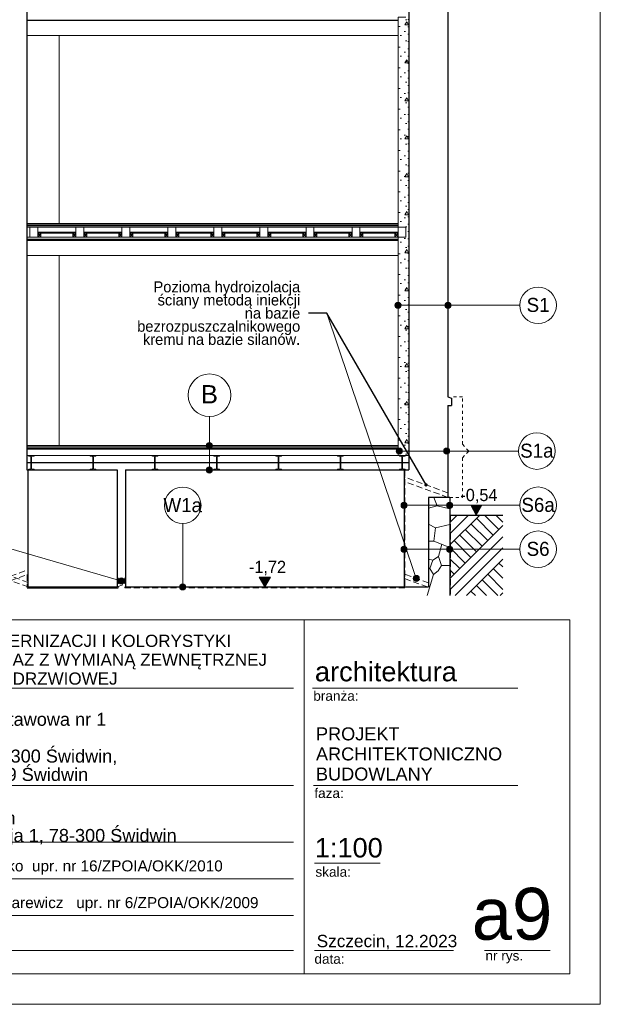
# Model space of a CAD drawing. Extents: x -396299 to -11759, y -15022 to 18278.
# Tile 142 of 205: x -97582 to -88054, y -12022 to 4138. Entities that reach past the tile are written whole.
import ezdxf

# ---------------------------------------------------------------- set-up
doc = ezdxf.new("R2010")
doc.units = 0
doc.header["$MEASUREMENT"] = 0
doc.linetypes.add('Hidden Line', pattern=[100, 50, -50])
doc.linetypes.add('Krawędzie ukryte', pattern=[150, 100, -50])
for name, color, linetype in [('Arch ocieplenie', 7, 'Continuous'), ('Arch opisy', 7, 'Continuous'), ('Arch wymiary', 7, 'Continuous')]:
    doc.layers.add(name, color=color, linetype=linetype)
for name, color, linetype, lineweight in [('Arch ocieplenie_Nr_Pióra__21', 7, 'Continuous', 13), ('Arch opisy_Nr_Pióra__1', 7, 'Continuous', 25), ('Arch opisy_Nr_Pióra__21', 7, 'Continuous', 13), ('Arch stropy_Nr_Pióra__21', 7, 'Continuous', 13), ('ARCH TABELA_Nr_Pióra__1', 7, 'Continuous', 25), ('ARCH TABELA_Nr_Pióra__21', 7, 'Continuous', 13), ('ARCH TABELA_Nr_Pióra__7', 7, 'Continuous', 13), ('Arch wymiary_Nr_Pióra__21', 7, 'Continuous', 13), ('INWENT STROPY_Nr_Pióra__1', 7, 'Continuous', 25), ('INWENT STROPY_Nr_Pióra__21', 7, 'Continuous', 13), ('INWENT TEREN_Nr_Pióra__1', 7, 'Continuous', 25), ('INWENT.ŚCIANY_Nr_Pióra__1', 7, 'Continuous', 25), ('INWENT.ŚCIANY_Nr_Pióra__5', 7, 'Continuous', 13)]:
    doc.layers.add(name, color=color, linetype=linetype, lineweight=lineweight)
for name, color, linetype, lineweight, true_color in [('Arch opisy_Nr_Pióra__3', 7, 'Continuous', 20, 0xff6600), ('arch wypelnienia_Nr_Pióra__2', 7, 'Continuous', 13, 0x7f7f7f), ('INWENT.ŚCIANY_Nr_Pióra__2', 7, 'Continuous', 13, 0x7f7f7f), ('Inwentaryzacja Konst._Nr_Pióra__25', 7, 'Continuous', 15, 0x40a5ff)]:
    doc.layers.add(name, color=color, linetype=linetype, lineweight=lineweight, true_color=true_color)
doc.styles.add('GENERATED_STYLE_1', font='txt')
doc.styles.add('GENERATED_STYLE_3', font='txt')
doc.styles.add('GENERATED_STYLE_5', font='arial.ttf')
doc.styles.add('GENERATED_STYLE_7', font='arial.ttf')
doc.styles.add('GENERATED_STYLE_8', font='arial.ttf')
doc.dimstyles.new('GENERATED_STYLE__11', dxfattribs={"dimtxt": 0.18, "dimasz": 109.44, "dimexe": 0.18, "dimexo": 0.0625, "dimgap": 0.09, "dimtad": 0, "dimtih": 1, "dimtoh": 1, "dimdec": 4, "dimzin": 0, "dimdsep": 46, "dimcen": 0.09, "dimadec": 0, "dimazin": 0, "dimtfac": 1, "dimtdec": 4, "dimtmove": 0, "dimatfit": 3, "dimldrblk": 'ARROWHEAD_11', "dimfxl": 0, "dimtolj": 1, "dimtzin": 0, "dimarcsym": 0})
pattern_1 = [(0, (0, 0), (0, 623.5383), [60, -300]), (0, (180, 311.8), (0, 623.5383), [60, -300]), (60, (0, 0), (-540, 311.769), [60, -300]), (60, (360, 0), (-540, 311.769), [60, -300]), (120, (60, 0), (540, 311.769), [60, -300]), (120, (420, 0), (540, 311.769), [60, -300]), (0, (0, 60), (0, 120), [0, -120, 0, -180]), (45, (60, 60), (-84.85282, 84.85282), [0, -90, 0, -150])]

# ---------------------------------------------------------------- blocks, each defined once
blk = doc.blocks.new('Ściana_91', base_point=(-91194, -3012))
at = {"layer": 'Arch ocieplenie_Nr_Pióra__21', "linetype": 'Continuous'}
h = blk.add_hatch(dxfattribs=at)
h.set_pattern_fill('Structural_Concrete', color=256, style=0, pattern_type=2)
h.set_pattern_definition(pattern_1)
h.paths.add_polyline_path([(-91194, -3012), (-91194, 568), (-91374, 568), (-91374, -3012)], flags=0)
for p, q in [((-91244, 568), (-91374, 568)), ((-91374, 568), (-91374, -3012)), ((-91194, -3012), (-91194, 568)), ((-91374, -3012), (-91194, -3012))]:
    blk.add_line(p, q, dxfattribs=at)
blk = doc.blocks.new('Ściana_92', base_point=(-91194, 568))
at = {"layer": 'Arch ocieplenie_Nr_Pióra__21', "linetype": 'Continuous'}
h = blk.add_hatch(dxfattribs=at)
h.set_pattern_fill('Structural_Concrete', color=256, style=0, pattern_type=2)
h.set_pattern_definition(pattern_1)
h.paths.add_polyline_path([(-91194, 568), (-91194, 733), (-91244, 733), (-91244, 568)], flags=0)
for p, q in [((-91244, 733), (-91244, 568)), ((-91194, 568), (-91194, 733))]:
    blk.add_line(p, q, dxfattribs=at)
blk = doc.blocks.new('Ściana_93', base_point=(-91194, 733))
at = {"layer": 'Arch ocieplenie_Nr_Pióra__21', "linetype": 'Continuous'}
h = blk.add_hatch(dxfattribs=at)
h.set_pattern_fill('Structural_Concrete', color=256, style=0, pattern_type=2)
h.set_pattern_definition(pattern_1)
h.paths.add_polyline_path([(-91194, 733), (-91194, 4178), (-91374, 4178), (-91374, 733)], flags=0)
for p, q in [((-91244, 4178), (-91374, 4178)), ((-91374, 4178), (-91374, 733)), ((-91194, 733), (-91194, 4178)), ((-91374, 733), (-91244, 733))]:
    blk.add_line(p, q, dxfattribs=at)
blk = doc.blocks.new('Linia_15', base_point=(-94468, -3252))
at = {"layer": 'Arch opisy_Nr_Pióra__21', "linetype": 'Continuous'}
for points in [[(-94418, -2852), (-94422, -2833), (-94433, -2816), (-94449, -2806), (-94468, -2802), (-94487, -2806), (-94503, -2816), (-94514, -2833), (-94518, -2852), (-94514, -2871), (-94503, -2887), (-94487, -2898), (-94468, -2902), (-94449, -2898), (-94433, -2887), (-94422, -2871)], [(-94418, -3252), (-94422, -3233), (-94433, -3216), (-94449, -3206), (-94468, -3202), (-94487, -3206), (-94503, -3216), (-94514, -3233), (-94518, -3252), (-94514, -3271), (-94503, -3287), (-94487, -3298), (-94468, -3302), (-94449, -3298), (-94433, -3287), (-94422, -3271)]]:
    blk.add_hatch(color=256, dxfattribs=at).paths.add_polyline_path(points, flags=0)
blk.add_line((-94468, -3202), (-94468, -2902), dxfattribs=at)
for centre in [(-94468, -2852), (-94468, -3252)]:
    blk.add_circle(centre, 50, dxfattribs=at)
blk = doc.blocks.new('Linia_16', base_point=(-94468, -2852))
at = {"layer": 'Arch opisy_Nr_Pióra__21', "linetype": 'Continuous'}
blk.add_line((-94468, -2852), (-94468, -2376), dxfattribs=at)
blk.add_circle((-94468, -2026), 350, dxfattribs=at)
blk = doc.blocks.new('Linia_63', base_point=(-91374, -549))
at = {"layer": 'Arch opisy_Nr_Pióra__21', "linetype": 'Continuous'}
for points in [[(-91324, -549), (-91327, -530), (-91338, -514), (-91354, -503), (-91374, -499), (-91393, -503), (-91409, -514), (-91420, -530), (-91424, -549), (-91420, -569), (-91409, -585), (-91393, -596), (-91374, -599), (-91354, -596), (-91338, -585), (-91327, -569)], [(-90504, -549), (-90507, -530), (-90518, -514), (-90534, -503), (-90554, -499), (-90573, -503), (-90589, -514), (-90600, -530), (-90604, -549), (-90600, -569), (-90589, -585), (-90573, -596), (-90554, -599), (-90534, -596), (-90518, -585), (-90507, -569)]]:
    blk.add_hatch(color=256, dxfattribs=at).paths.add_polyline_path(points, flags=0)
blk.add_line((-91324, -549), (-90604, -549), dxfattribs=at)
for centre in [(-91374, -549), (-90554, -549)]:
    blk.add_circle(centre, 50, dxfattribs=at)
blk = doc.blocks.new('Linia_64', base_point=(-90554, -549))
at = {"layer": 'Arch opisy_Nr_Pióra__21', "linetype": 'Continuous'}
blk.add_line((-90554, -549), (-89375, -549), dxfattribs=at)
blk.add_circle((-89075, -549), 300, dxfattribs=at)
blk = doc.blocks.new('Linia_98', base_point=(-99080, -4158))
at = {"layer": 'Arch opisy_Nr_Pióra__3', "linetype": 'Continuous'}
blk.add_hatch(color=256, dxfattribs=at).paths.add_polyline_path([(-95864, -5072), (-95867, -5053), (-95878, -5037), (-95894, -5026), (-95914, -5022), (-95933, -5026), (-95949, -5037), (-95960, -5053), (-95964, -5072), (-95960, -5091), (-95949, -5108), (-95933, -5118), (-95914, -5122), (-95894, -5118), (-95878, -5108), (-95867, -5091)], flags=0)
blk.add_line((-99080, -4158), (-95962, -5058), dxfattribs=at)
blk.add_circle((-95914, -5072), 50, dxfattribs=at)
blk = doc.blocks.new('Linia_99', base_point=(-92541, -678))
at = {"layer": 'Arch opisy_Nr_Pióra__3', "linetype": 'Continuous'}
blk.add_hatch(color=256, dxfattribs=at).paths.add_polyline_path([(-91024, -5031), (-91027, -5012), (-91038, -4995), (-91054, -4984), (-91074, -4981), (-91093, -4984), (-91109, -4995), (-91120, -5012), (-91124, -5031), (-91120, -5050), (-91109, -5066), (-91093, -5077), (-91074, -5081), (-91054, -5077), (-91038, -5066), (-91027, -5050)], flags=0)
blk.add_line((-92541, -678), (-91090, -4983), dxfattribs=at)
blk.add_circle((-91074, -5031), 50, dxfattribs=at)
blk = doc.blocks.new('Linia_102', base_point=(-91274, -4553))
at = {"layer": 'Arch opisy_Nr_Pióra__21', "linetype": 'Continuous'}
for points in [[(-91224, -4553), (-91227, -4534), (-91238, -4518), (-91254, -4507), (-91274, -4503), (-91293, -4507), (-91309, -4518), (-91320, -4534), (-91324, -4553), (-91320, -4572), (-91309, -4588), (-91293, -4599), (-91274, -4603), (-91254, -4599), (-91238, -4588), (-91227, -4572)], [(-90474, -4553), (-90477, -4534), (-90488, -4518), (-90504, -4507), (-90524, -4503), (-90543, -4507), (-90559, -4518), (-90570, -4534), (-90574, -4553), (-90570, -4572), (-90559, -4588), (-90543, -4599), (-90524, -4603), (-90504, -4599), (-90488, -4588), (-90477, -4572)]]:
    blk.add_hatch(color=256, dxfattribs=at).paths.add_polyline_path(points, flags=0)
blk.add_line((-91224, -4553), (-90574, -4553), dxfattribs=at)
for centre in [(-91274, -4553), (-90524, -4553)]:
    blk.add_circle(centre, 50, dxfattribs=at)
blk = doc.blocks.new('Linia_103', base_point=(-90524, -4553))
at = {"layer": 'Arch opisy_Nr_Pióra__21', "linetype": 'Continuous'}
blk.add_line((-90524, -4553), (-89375, -4553), dxfattribs=at)
blk.add_circle((-89075, -4553), 300, dxfattribs=at)
blk = doc.blocks.new('Linia_106', base_point=(-94907, -4701))
at = {"layer": 'Arch opisy_Nr_Pióra__21', "linetype": 'Continuous'}
blk.add_hatch(color=256, dxfattribs=at).paths.add_polyline_path([(-94857, -5172), (-94860, -5153), (-94871, -5136), (-94888, -5126), (-94907, -5122), (-94926, -5126), (-94942, -5136), (-94953, -5153), (-94957, -5172), (-94953, -5191), (-94942, -5207), (-94926, -5218), (-94907, -5222), (-94888, -5218), (-94871, -5207), (-94860, -5191)], flags=0)
blk.add_line((-94907, -4701), (-94907, -5122), dxfattribs=at)
blk.add_circle((-94907, -5172), 50, dxfattribs=at)
blk = doc.blocks.new('Linia_107', base_point=(-94907, -5172))
at = {"layer": 'Arch opisy_Nr_Pióra__21', "linetype": 'Continuous'}
blk.add_line((-94907, -5172), (-94907, -4133), dxfattribs=at)
blk.add_circle((-94907, -3833), 300, dxfattribs=at)
blk = doc.blocks.new('Linia_110', base_point=(-91274, -3831))
at = {"layer": 'Arch opisy_Nr_Pióra__21', "linetype": 'Continuous'}
for points in [[(-91224, -3831), (-91227, -3812), (-91238, -3796), (-91254, -3785), (-91274, -3781), (-91293, -3785), (-91309, -3796), (-91320, -3812), (-91324, -3831), (-91320, -3850), (-91309, -3867), (-91293, -3877), (-91274, -3881), (-91254, -3877), (-91238, -3867), (-91227, -3850)], [(-90474, -3831), (-90477, -3812), (-90488, -3796), (-90504, -3785), (-90524, -3781), (-90543, -3785), (-90559, -3796), (-90570, -3812), (-90574, -3831), (-90570, -3850), (-90559, -3867), (-90543, -3877), (-90524, -3881), (-90504, -3877), (-90488, -3867), (-90477, -3850)]]:
    blk.add_hatch(color=256, dxfattribs=at).paths.add_polyline_path(points, flags=0)
blk.add_line((-91224, -3831), (-90574, -3831), dxfattribs=at)
for centre in [(-91274, -3831), (-90524, -3831)]:
    blk.add_circle(centre, 50, dxfattribs=at)
blk = doc.blocks.new('Linia_111', base_point=(-90524, -3831))
at = {"layer": 'Arch opisy_Nr_Pióra__21', "linetype": 'Continuous'}
blk.add_line((-90524, -3831), (-89375, -3831), dxfattribs=at)
blk.add_circle((-89075, -3831), 300, dxfattribs=at)
blk = doc.blocks.new('Linia_122', base_point=(-91354, -2942))
at = {"layer": 'Arch opisy_Nr_Pióra__21', "linetype": 'Continuous'}
for points in [[(-91304, -2942), (-91307, -2923), (-91318, -2906), (-91334, -2896), (-91354, -2892), (-91373, -2896), (-91389, -2906), (-91400, -2923), (-91404, -2942), (-91400, -2961), (-91389, -2977), (-91373, -2988), (-91354, -2992), (-91334, -2988), (-91318, -2977), (-91307, -2961)], [(-90524, -2942), (-90527, -2923), (-90538, -2906), (-90554, -2896), (-90574, -2892), (-90593, -2896), (-90609, -2906), (-90620, -2923), (-90624, -2942), (-90620, -2961), (-90609, -2977), (-90593, -2988), (-90574, -2992), (-90554, -2988), (-90538, -2977), (-90527, -2961)]]:
    blk.add_hatch(color=256, dxfattribs=at).paths.add_polyline_path(points, flags=0)
blk.add_line((-91304, -2942), (-90624, -2942), dxfattribs=at)
for centre in [(-91354, -2942), (-90574, -2942)]:
    blk.add_circle(centre, 50, dxfattribs=at)
blk = doc.blocks.new('Linia_123', base_point=(-90574, -2942))
at = {"layer": 'Arch opisy_Nr_Pióra__21', "linetype": 'Continuous'}
blk.add_line((-90574, -2942), (-89395, -2942), dxfattribs=at)
blk.add_circle((-89095, -2942), 300, dxfattribs=at)
blk = doc.blocks.new('Wymiary_55', base_point=(-93559, -5172))
at = {"layer": 'Arch wymiary_Nr_Pióra__21', "linetype": 'Continuous'}
blk.add_hatch(color=256, dxfattribs=at).paths.add_polyline_path([(-93559, -5172), (-93651, -5012), (-93466, -5012)], flags=0)
for p, q in [((-93559, -5172), (-93651, -5012)), ((-93651, -5012), (-93466, -5012)), ((-93466, -5012), (-93559, -5172)), ((-93559, -5172), (-93679, -5172)), ((-93559, -5172), (-93439, -5172))]:
    blk.add_line(p, q, dxfattribs=at)
at = {"layer": 'Arch wymiary_Nr_Pióra__21', "insert": (-93821, -4980), "char_height": 200, "attachment_point": 7, "style": 'GENERATED_STYLE_1'}
blk.add_mtext('{-1,72}', dxfattribs=at)
blk = doc.blocks.new('Wymiary_70', base_point=(-90089, -3992))
at = {"layer": 'Arch wymiary_Nr_Pióra__21', "linetype": 'Continuous'}
blk.add_hatch(color=256, dxfattribs=at).paths.add_polyline_path([(-90089, -3992), (-90181, -3832), (-89996, -3832)], flags=0)
for p, q in [((-90089, -3992), (-90181, -3832)), ((-90181, -3832), (-89996, -3832)), ((-89996, -3832), (-90089, -3992)), ((-90089, -3992), (-90209, -3992)), ((-90089, -3992), (-89969, -3992))]:
    blk.add_line(p, q, dxfattribs=at)
at = {"layer": 'Arch wymiary_Nr_Pióra__21', "insert": (-90351, -3800), "char_height": 200, "attachment_point": 7, "style": 'GENERATED_STYLE_1'}
blk.add_mtext('{-0,54}', dxfattribs=at)
blk = doc.blocks.new('ARROWHEAD_11')
at = {"color": 0, "linetype": 'Continuous', "lineweight": 0}
blk.add_line((0, 0), (-1, 0), dxfattribs=at)
at = {"color": 0, "linetype": 'Continuous', "lineweight": 0, "const_width": 0.25, "flags": 128}
blk.add_lwpolyline([(-0.125, 0, 1), (0.125, 0, 1)], format="xyb", close=True, dxfattribs=at)

msp = doc.modelspace()

# ---------------------------------------------------------------- hatches: boundary and pattern name
at = {"layer": 'arch wypelnienia_Nr_Pióra__2', "linetype": 'Continuous'}
h = msp.add_hatch(dxfattribs=at)
h.set_pattern_fill('Earth', color=256, style=0, pattern_type=2)
h.set_pattern_definition([(45, (0, 0), (-275.7716, 275.7716), []), (45, (-91.9, 91.9), (-551.543, 551.543), []), (45, (-183.85, 183.85), (-551.543, 551.543), []), (135, (-275.77, 275.77), (91.92388, 91.92388), [390, -390])])
h.paths.add_polyline_path([(-90523.6, -5311.8), (-89653.6, -5311.8), (-89653.6, -3991.8), (-90523.6, -3991.8)], flags=0)

# ---------------------------------------------------------------- linework, layer by layer
at = {"layer": 'Arch opisy_Nr_Pióra__3', "linetype": 'Hidden Line'}
for p, q in [((-90313.9, -2050), (-90493.6, -2050)), ((-90313.9, -2829.1), (-90313.9, -2050)), ((-90213.9, -2941.8), (-90313.9, -2829.1)), ((-90213.9, -2941.8), (-90313.9, -3054.5)), ((-90313.9, -3701.8), (-90313.9, -3054.5)), ((-90523.6, -3701.8), (-90313.9, -3701.8))]:
    msp.add_line(p, q, dxfattribs=at)
at = {"layer": 'Arch stropy_Nr_Pióra__21', "linetype": 'Krawędzie ukryte'}
for p, q in [((-90553.6, -3627.8), (-91273.6, -3365.7)), ((-91260.7, -3251.8), (-91260.7, -5186.8)), ((-90553.6, -3701.8), (-91273.6, -3439.8)), ((-90510.7, -3991.8), (-90510.7, -5311.8)), ((-97443.6, -5097.8), (-98013.6, -4890.3)), ((-98013.6, -5097.8), (-97443.6, -4890.3)), ((-97443.6, -5171.8), (-98013.6, -4964.4)), ((-98013.6, -5171.8), (-97443.6, -4964.4)), ((-97458.6, -4969.8), (-97458.6, -5186.8)), ((-90873.6, -5103.4), (-91273.6, -4957.8)), ((-95983.6, -5097.8), (-95843.6, -5046.8)), ((-95983.6, -5171.8), (-95843.6, -5120.9)), ((-95968.6, -5021.8), (-95968.6, -5186.8)), ((-95858.6, -5021.8), (-95858.6, -5186.8)), ((-90889.1, -5171.8), (-91273.6, -5031.9)), ((-95858.6, -5186.8), (-91260.7, -5186.8))]:
    msp.add_line(p, q, dxfattribs=at)
at = {"layer": 'ARCH TABELA_Nr_Pióra__21', "linetype": 'Continuous'}
for p, q in [((-88053.6, 17678.4), (-88053.6, -12021.6)), ((-106053.6, -5710.5), (-88553.6, -5710.5)), ((-92915.3, -5710.5), (-92915.3, -11521.6)), ((-88553.6, -5710.5), (-88553.6, -11521.6)), ((-100787.7, -6831.1), (-93087.9, -6831.1)), ((-92776, -6831.1), (-89408.7, -6831.1)), ((-100787.7, -8431.6), (-93087.9, -8431.6)), ((-92758.5, -8431.6), (-89408.7, -8431.6)), ((-100787.7, -9359.6), (-93087.9, -9359.6)), ((-92746.7, -9703.8), (-91667.1, -9703.8)), ((-100787.7, -9962), (-93087.9, -9962)), ((-100787.7, -10564.3), (-93087.9, -10564.3)), ((-100787.7, -11139.2), (-93087.9, -11139.2)), ((-92746.7, -11139.2), (-90464.9, -11139.2)), ((-89956.3, -11139.2), (-88876.6, -11139.2)), ((-88553.6, -11521.6), (-101160, -11521.6)), ((-88053.6, -12021.6), (-129853.6, -12021.6))]:
    msp.add_line(p, q, dxfattribs=at)
at = {"layer": 'INWENT STROPY_Nr_Pióra__1', "linetype": 'Continuous'}
for p, q in [((-97463.6, -3131.8), (-91193.6, -3131.8)), ((-97463.6, -3251.8), (-95983.6, -3251.8)), ((-95843.6, -3251.8), (-91193.6, -3251.8)), ((-97458.6, -5186.8), (-95968.6, -5186.8)), ((-97443.6, -5171.8), (-95983.6, -5171.8)), ((-95843.6, -5171.8), (-90873.6, -5171.8))]:
    msp.add_line(p, q, dxfattribs=at)
at = {"layer": 'INWENT STROPY_Nr_Pióra__21', "linetype": 'Continuous'}
for p, q in [((-97463.6, 4128.2), (-91373.6, 4128.2)), ((-97463.6, 4123.2), (-91373.6, 4123.2)), ((-97463.6, 3878.2), (-91373.6, 3878.2)), ((-97463.6, 793.2), (-91373.6, 793.2)), ((-97463.6, 773.2), (-91373.6, 773.2)), ((-97463.6, 753.2), (-91373.6, 753.2)), ((-97463.6, 733.2), (-91373.6, 733.2)), ((-97283.6, 653.2), (-96658.6, 653.2)), ((-96528.6, 653.2), (-95903.6, 653.2)), ((-95773.6, 653.2), (-95148.6, 653.2)), ((-95018.6, 653.2), (-94393.6, 653.2)), ((-94263.6, 653.2), (-93638.6, 653.2)), ((-93508.6, 653.2), (-92883.6, 653.2)), ((-92753.6, 653.2), (-92128.6, 653.2)), ((-91998.6, 653.2), (-91373.6, 653.2)), ((-97463.6, 568.2), (-91373.6, 568.2)), ((-97463.6, 538.2), (-91373.6, 538.2)), ((-97463.6, 518.2), (-91373.6, 518.2)), ((-97463.6, 513.2), (-91373.6, 513.2)), ((-97283.6, 633.2), (-96658.6, 633.2)), ((-97283.6, 633.2), (-97233.6, 568.2)), ((-97283.6, 568.2), (-97233.6, 633.2)), ((-97283.6, 633.2), (-97283.6, 568.2)), ((-97233.6, 633.2), (-97283.6, 633.2)), ((-97283.6, 568.2), (-97233.6, 568.2)), ((-97233.6, 568.2), (-97233.6, 633.2)), ((-96708.6, 633.2), (-96658.6, 568.2)), ((-96708.6, 568.2), (-96658.6, 633.2)), ((-96708.6, 633.2), (-96708.6, 568.2)), ((-96658.6, 633.2), (-96708.6, 633.2)), ((-96708.6, 568.2), (-96658.6, 568.2)), ((-96658.6, 568.2), (-96658.6, 633.2)), ((-96528.6, 633.2), (-95903.6, 633.2)), ((-96528.6, 633.2), (-96478.6, 568.2)), ((-96528.6, 568.2), (-96478.6, 633.2)), ((-96528.6, 633.2), (-96528.6, 568.2)), ((-96478.6, 633.2), (-96528.6, 633.2)), ((-96528.6, 568.2), (-96478.6, 568.2)), ((-96478.6, 568.2), (-96478.6, 633.2)), ((-95953.6, 633.2), (-95903.6, 568.2)), ((-95953.6, 568.2), (-95903.6, 633.2)), ((-95953.6, 633.2), (-95953.6, 568.2)), ((-95903.6, 633.2), (-95953.6, 633.2)), ((-95953.6, 568.2), (-95903.6, 568.2)), ((-95903.6, 568.2), (-95903.6, 633.2)), ((-95773.6, 633.2), (-95148.6, 633.2)), ((-95773.6, 633.2), (-95723.6, 568.2)), ((-95773.6, 568.2), (-95723.6, 633.2)), ((-95773.6, 633.2), (-95773.6, 568.2)), ((-95723.6, 633.2), (-95773.6, 633.2)), ((-95773.6, 568.2), (-95723.6, 568.2)), ((-95723.6, 568.2), (-95723.6, 633.2)), ((-95198.6, 633.2), (-95148.6, 568.2)), ((-95198.6, 568.2), (-95148.6, 633.2)), ((-95198.6, 633.2), (-95198.6, 568.2)), ((-95148.6, 633.2), (-95198.6, 633.2)), ((-95198.6, 568.2), (-95148.6, 568.2)), ((-95148.6, 568.2), (-95148.6, 633.2)), ((-95018.6, 633.2), (-94393.6, 633.2)), ((-95018.6, 633.2), (-94968.6, 568.2)), ((-95018.6, 568.2), (-94968.6, 633.2)), ((-95018.6, 633.2), (-95018.6, 568.2)), ((-94968.6, 633.2), (-95018.6, 633.2)), ((-95018.6, 568.2), (-94968.6, 568.2)), ((-94968.6, 568.2), (-94968.6, 633.2)), ((-94443.6, 633.2), (-94393.6, 568.2)), ((-94443.6, 568.2), (-94393.6, 633.2)), ((-94443.6, 633.2), (-94443.6, 568.2)), ((-94393.6, 633.2), (-94443.6, 633.2)), ((-94443.6, 568.2), (-94393.6, 568.2)), ((-94393.6, 568.2), (-94393.6, 633.2)), ((-94263.6, 633.2), (-93638.6, 633.2)), ((-94263.6, 633.2), (-94213.6, 568.2)), ((-94263.6, 568.2), (-94213.6, 633.2)), ((-94263.6, 633.2), (-94263.6, 568.2)), ((-94213.6, 633.2), (-94263.6, 633.2)), ((-94263.6, 568.2), (-94213.6, 568.2)), ((-94213.6, 568.2), (-94213.6, 633.2)), ((-93688.6, 633.2), (-93638.6, 568.2)), ((-93688.6, 568.2), (-93638.6, 633.2)), ((-93688.6, 633.2), (-93688.6, 568.2)), ((-93638.6, 633.2), (-93688.6, 633.2)), ((-93688.6, 568.2), (-93638.6, 568.2)), ((-93638.6, 568.2), (-93638.6, 633.2)), ((-93508.6, 633.2), (-92883.6, 633.2)), ((-93508.6, 633.2), (-93458.6, 568.2)), ((-93508.6, 568.2), (-93458.6, 633.2)), ((-93508.6, 633.2), (-93508.6, 568.2)), ((-93458.6, 633.2), (-93508.6, 633.2)), ((-93508.6, 568.2), (-93458.6, 568.2)), ((-93458.6, 568.2), (-93458.6, 633.2)), ((-92933.6, 633.2), (-92883.6, 568.2)), ((-92933.6, 568.2), (-92883.6, 633.2)), ((-92933.6, 633.2), (-92933.6, 568.2)), ((-92883.6, 633.2), (-92933.6, 633.2)), ((-92933.6, 568.2), (-92883.6, 568.2)), ((-92883.6, 568.2), (-92883.6, 633.2)), ((-92753.6, 633.2), (-92128.6, 633.2)), ((-92753.6, 633.2), (-92703.6, 568.2)), ((-92753.6, 568.2), (-92703.6, 633.2)), ((-92753.6, 633.2), (-92753.6, 568.2)), ((-92703.6, 633.2), (-92753.6, 633.2)), ((-92753.6, 568.2), (-92703.6, 568.2)), ((-92703.6, 568.2), (-92703.6, 633.2)), ((-92178.6, 633.2), (-92128.6, 568.2)), ((-92178.6, 568.2), (-92128.6, 633.2)), ((-92178.6, 633.2), (-92178.6, 568.2)), ((-92128.6, 633.2), (-92178.6, 633.2)), ((-92178.6, 568.2), (-92128.6, 568.2)), ((-92128.6, 568.2), (-92128.6, 633.2)), ((-91998.6, 633.2), (-91373.6, 633.2)), ((-91998.6, 633.2), (-91948.6, 568.2)), ((-91998.6, 568.2), (-91948.6, 633.2)), ((-91998.6, 633.2), (-91998.6, 568.2)), ((-91948.6, 633.2), (-91998.6, 633.2)), ((-91998.6, 568.2), (-91948.6, 568.2)), ((-91948.6, 568.2), (-91948.6, 633.2)), ((-91423.6, 633.2), (-91373.6, 568.2)), ((-91423.6, 568.2), (-91373.6, 633.2)), ((-91423.6, 633.2), (-91423.6, 568.2)), ((-91373.6, 633.2), (-91423.6, 633.2)), ((-91423.6, 568.2), (-91373.6, 568.2)), ((-91373.6, 568.2), (-91373.6, 633.2)), ((-97463.6, 268.2), (-91373.6, 268.2)), ((-97463.6, -2851.8), (-91373.6, -2851.8)), ((-97463.6, -2871.8), (-91373.6, -2871.8)), ((-97463.6, -2891.8), (-91373.6, -2891.8)), ((-97463.6, -2911.8), (-91373.6, -2911.8)), ((-97463.6, -3011.8), (-91193.6, -3011.8))]:
    msp.add_line(p, q, dxfattribs=at)
at = {"layer": 'INWENT TEREN_Nr_Pióra__1', "linetype": 'Continuous'}
msp.add_line((-90523.6, -3991.8), (-89653.6, -3991.8), dxfattribs=at)
at = {"layer": 'INWENT.ŚCIANY_Nr_Pióra__1', "linetype": 'Continuous'}
for p, q in [((-91193.6, 10838.2), (-91193.6, -3251.8)), ((-97463.6, 7768.2), (-97463.6, -3251.8)), ((-90553.6, 7393.2), (-90553.6, -2050)), ((-90553.6, -2050), (-90493.6, -2071.8)), ((-90493.6, -2071.8), (-90493.6, -2191.8)), ((-90553.6, -2191.8), (-90493.6, -2191.8)), ((-90553.6, -2191.8), (-90553.6, -3701.8)), ((-97443.6, -5171.8), (-97443.6, -3251.8)), ((-95983.6, -3251.8), (-95983.6, -5171.8)), ((-95843.6, -3251.8), (-95843.6, -5171.8)), ((-91273.6, -3251.8), (-91273.6, -3701.8)), ((-91273.6, -3701.8), (-91273.6, -5171.8)), ((-90523.6, -3701.8), (-90873.6, -3701.8)), ((-90873.6, -3701.8), (-90873.6, -5171.8)), ((-90523.6, -3701.8), (-90523.6, -5311.8))]:
    msp.add_line(p, q, dxfattribs=at)
at = {"layer": 'INWENT.ŚCIANY_Nr_Pióra__2', "linetype": 'Continuous'}
for p, q in [((-90730.8, -3840.1), (-90784.9, -3701.8)), ((-90730.8, -3840.1), (-90873.6, -3876.5)), ((-90523.6, -3888.7), (-90730.8, -3840.1)), ((-90873.6, -4140.5), (-90757.9, -4203.8)), ((-90757.9, -4203.8), (-90523.6, -4147)), ((-90757.9, -4203.8), (-90784.9, -4420.1)), ((-90784.9, -4420.1), (-90873.6, -4418.9)), ((-90784.9, -4420.1), (-90523.6, -4522.8)), ((-90709.2, -4672.9), (-90654.2, -4471.5)), ((-90801.1, -4729.7), (-90709.2, -4672.9)), ((-90709.2, -4672.9), (-90660.5, -4821.6)), ((-90873.6, -4714.6), (-90801.1, -4729.7)), ((-90849.8, -4870.3), (-90801.1, -4729.7)), ((-90660.5, -4821.6), (-90717.3, -4908.1)), ((-90660.5, -4821.6), (-90523.6, -4821.6)), ((-90793, -4964.9), (-90893.6, -5311.8)), ((-90873.6, -4871.7), (-90849.8, -4870.3)), ((-90793, -4964.9), (-90849.8, -4870.3)), ((-90717.3, -4908.1), (-90793, -4964.9))]:
    msp.add_line(p, q, dxfattribs=at)
at = {"layer": 'INWENT.ŚCIANY_Nr_Pióra__5', "linetype": 'Continuous'}
for p, q in [((-96933.6, 793.2), (-96933.6, 3878.2)), ((-96933.6, -2851.8), (-96933.6, 268.2))]:
    msp.add_line(p, q, dxfattribs=at)
at = {"layer": 'Inwentaryzacja Konst._Nr_Pióra__25', "linetype": 'Continuous'}
for p, q in [((-97413.6, 733.2), (-97413.6, 568.2)), ((-97283.6, 733.2), (-97413.6, 733.2)), ((-97283.6, 568.2), (-97283.6, 733.2)), ((-96658.6, 733.2), (-96658.6, 568.2)), ((-96528.6, 733.2), (-96658.6, 733.2)), ((-96528.6, 568.2), (-96528.6, 733.2)), ((-95903.6, 733.2), (-95903.6, 568.2)), ((-95773.6, 733.2), (-95903.6, 733.2)), ((-95773.6, 568.2), (-95773.6, 733.2)), ((-95148.6, 733.2), (-95148.6, 568.2)), ((-95018.6, 733.2), (-95148.6, 733.2)), ((-95018.6, 568.2), (-95018.6, 733.2)), ((-94393.6, 733.2), (-94393.6, 568.2)), ((-94263.6, 733.2), (-94393.6, 733.2)), ((-94263.6, 568.2), (-94263.6, 733.2)), ((-93638.6, 733.2), (-93638.6, 568.2)), ((-93508.6, 733.2), (-93638.6, 733.2)), ((-93508.6, 568.2), (-93508.6, 733.2)), ((-92883.6, 733.2), (-92883.6, 568.2)), ((-92753.6, 733.2), (-92883.6, 733.2)), ((-92753.6, 568.2), (-92753.6, 733.2)), ((-92128.6, 733.2), (-92128.6, 568.2)), ((-91998.6, 733.2), (-92128.6, 733.2)), ((-91998.6, 568.2), (-91998.6, 733.2)), ((-91373.6, 733.2), (-91373.6, 568.2)), ((-91243.6, 733.2), (-91373.6, 733.2)), ((-91243.6, 568.2), (-91243.6, 733.2)), ((-97413.6, 568.2), (-97283.6, 568.2)), ((-96658.6, 568.2), (-96528.6, 568.2)), ((-95903.6, 568.2), (-95773.6, 568.2)), ((-95148.6, 568.2), (-95018.6, 568.2)), ((-94393.6, 568.2), (-94263.6, 568.2)), ((-93638.6, 568.2), (-93508.6, 568.2)), ((-92883.6, 568.2), (-92753.6, 568.2)), ((-92128.6, 568.2), (-91998.6, 568.2)), ((-91373.6, 568.2), (-91243.6, 568.2)), ((-97443.6, -3011.8), (-97443.6, -3014.3)), ((-97443.6, -3011.8), (-97343.6, -3011.8)), ((-97403.8, -3029.9), (-97435, -3024.2)), ((-97398.6, -3227.8), (-97398.6, -3035.9)), ((-97388.6, -3227.8), (-97388.6, -3035.9)), ((-97383.4, -3029.9), (-97352.2, -3024.2)), ((-97343.6, -3011.8), (-97343.6, -3014.3)), ((-96428.6, -3011.8), (-96428.6, -3014.3)), ((-96428.6, -3011.8), (-96328.6, -3011.8)), ((-96388.8, -3029.9), (-96420, -3024.2)), ((-96383.6, -3227.8), (-96383.6, -3035.9)), ((-96373.6, -3227.8), (-96373.6, -3035.9)), ((-96368.4, -3029.9), (-96337.2, -3024.2)), ((-96328.6, -3011.8), (-96328.6, -3014.3)), ((-95413.6, -3011.8), (-95413.6, -3014.3)), ((-95413.6, -3011.8), (-95313.6, -3011.8)), ((-95373.8, -3029.9), (-95405, -3024.2)), ((-95368.6, -3227.8), (-95368.6, -3035.9)), ((-95358.6, -3227.8), (-95358.6, -3035.9)), ((-95353.4, -3029.9), (-95322.2, -3024.2)), ((-95313.6, -3011.8), (-95313.6, -3014.3)), ((-94398.6, -3011.8), (-94398.6, -3014.3)), ((-94398.6, -3011.8), (-94298.6, -3011.8)), ((-94358.8, -3029.9), (-94390, -3024.2)), ((-94353.6, -3227.8), (-94353.6, -3035.9)), ((-94343.6, -3227.8), (-94343.6, -3035.9)), ((-94338.4, -3029.9), (-94307.2, -3024.2)), ((-94298.6, -3011.8), (-94298.6, -3014.3)), ((-93383.6, -3011.8), (-93383.6, -3014.3)), ((-93383.6, -3011.8), (-93283.6, -3011.8)), ((-93343.8, -3029.9), (-93375, -3024.2)), ((-93338.6, -3227.8), (-93338.6, -3035.9)), ((-93328.6, -3227.8), (-93328.6, -3035.9)), ((-93323.4, -3029.9), (-93292.2, -3024.2)), ((-93283.6, -3011.8), (-93283.6, -3014.3)), ((-92368.6, -3011.8), (-92368.6, -3014.3)), ((-92368.6, -3011.8), (-92268.6, -3011.8)), ((-92328.8, -3029.9), (-92360, -3024.2)), ((-92323.6, -3227.8), (-92323.6, -3035.9)), ((-92313.6, -3227.8), (-92313.6, -3035.9)), ((-92308.4, -3029.9), (-92277.2, -3024.2)), ((-92268.6, -3011.8), (-92268.6, -3014.3)), ((-91353.6, -3011.8), (-91353.6, -3014.3)), ((-91353.6, -3011.8), (-91253.6, -3011.8)), ((-91313.8, -3029.9), (-91345, -3024.2)), ((-91308.6, -3227.8), (-91308.6, -3035.9)), ((-91298.6, -3227.8), (-91298.6, -3035.9)), ((-91293.4, -3029.9), (-91262.2, -3024.2)), ((-91253.6, -3011.8), (-91253.6, -3014.3)), ((-97443.6, -3251.8), (-97443.6, -3249.4)), ((-97443.6, -3251.8), (-97343.6, -3251.8)), ((-97403.8, -3233.7), (-97435, -3239.5)), ((-97383.4, -3233.7), (-97352.2, -3239.5)), ((-97343.6, -3251.8), (-97343.6, -3249.4)), ((-96428.6, -3251.8), (-96428.6, -3249.4)), ((-96428.6, -3251.8), (-96328.6, -3251.8)), ((-96388.8, -3233.7), (-96420, -3239.5)), ((-96368.4, -3233.7), (-96337.2, -3239.5)), ((-96328.6, -3251.8), (-96328.6, -3249.4)), ((-95413.6, -3251.8), (-95413.6, -3249.4)), ((-95413.6, -3251.8), (-95313.6, -3251.8)), ((-95373.8, -3233.7), (-95405, -3239.5)), ((-95353.4, -3233.7), (-95322.2, -3239.5)), ((-95313.6, -3251.8), (-95313.6, -3249.4)), ((-94398.6, -3251.8), (-94398.6, -3249.4)), ((-94398.6, -3251.8), (-94298.6, -3251.8)), ((-94358.8, -3233.7), (-94390, -3239.5)), ((-94338.4, -3233.7), (-94307.2, -3239.5)), ((-94298.6, -3251.8), (-94298.6, -3249.4)), ((-93383.6, -3251.8), (-93383.6, -3249.4)), ((-93383.6, -3251.8), (-93283.6, -3251.8)), ((-93343.8, -3233.7), (-93375, -3239.5)), ((-93323.4, -3233.7), (-93292.2, -3239.5)), ((-93283.6, -3251.8), (-93283.6, -3249.4)), ((-92368.6, -3251.8), (-92368.6, -3249.4)), ((-92368.6, -3251.8), (-92268.6, -3251.8)), ((-92328.8, -3233.7), (-92360, -3239.5)), ((-92308.4, -3233.7), (-92277.2, -3239.5)), ((-92268.6, -3251.8), (-92268.6, -3249.4)), ((-91353.6, -3251.8), (-91353.6, -3249.4)), ((-91353.6, -3251.8), (-91253.6, -3251.8)), ((-91313.8, -3233.7), (-91345, -3239.5)), ((-91293.4, -3233.7), (-91262.2, -3239.5)), ((-91253.6, -3251.8), (-91253.6, -3249.4))]:
    msp.add_line(p, q, dxfattribs=at)
for centre, radius, start, end in [((-97433.6, -3014.3), 10, 180, 262.03039), ((-97404.6, -3035.9), 6, 0, 82.03039), ((-97382.6, -3035.9), 6, 97.96961, 180), ((-97353.6, -3014.3), 10, 277.96961, 0), ((-96418.6, -3014.3), 10, 180, 262.03039), ((-96389.6, -3035.9), 6, 0, 82.03039), ((-96367.6, -3035.9), 6, 97.96961, 180), ((-96338.6, -3014.3), 10, 277.96961, 0), ((-95403.6, -3014.3), 10, 180, 262.03039), ((-95374.6, -3035.9), 6, 0, 82.03039), ((-95352.6, -3035.9), 6, 97.96961, 180), ((-95323.6, -3014.3), 10, 277.96961, 0), ((-94388.6, -3014.3), 10, 180, 262.03039), ((-94359.6, -3035.9), 6, 0, 82.03039), ((-94337.6, -3035.9), 6, 97.96961, 180), ((-94308.6, -3014.3), 10, 277.96961, 0), ((-93373.6, -3014.3), 10, 180, 262.03039), ((-93344.6, -3035.9), 6, 0, 82.03039), ((-93322.6, -3035.9), 6, 97.96961, 180), ((-93293.6, -3014.3), 10, 277.96961, 0), ((-92358.6, -3014.3), 10, 180, 262.03039), ((-92329.6, -3035.9), 6, 0, 82.03039), ((-92307.6, -3035.9), 6, 97.96961, 180), ((-92278.6, -3014.3), 10, 277.96961, 0), ((-91343.6, -3014.3), 10, 180, 262.03039), ((-91314.6, -3035.9), 6, 0, 82.03039), ((-91292.6, -3035.9), 6, 97.96961, 180), ((-91263.6, -3014.3), 10, 277.96961, 0), ((-97404.6, -3227.8), 6, 277.96961, 0), ((-97382.6, -3227.8), 6, 180, 262.03039), ((-96389.6, -3227.8), 6, 277.96961, 0), ((-96367.6, -3227.8), 6, 180, 262.03039), ((-95374.6, -3227.8), 6, 277.96961, 0), ((-95352.6, -3227.8), 6, 180, 262.03039), ((-94359.6, -3227.8), 6, 277.96961, 0), ((-94337.6, -3227.8), 6, 180, 262.03039), ((-93344.6, -3227.8), 6, 277.96961, 0), ((-93322.6, -3227.8), 6, 180, 262.03039), ((-92329.6, -3227.8), 6, 277.96961, 0), ((-92307.6, -3227.8), 6, 180, 262.03039), ((-91314.6, -3227.8), 6, 277.96961, 0), ((-91292.6, -3227.8), 6, 180, 262.03039), ((-97433.6, -3249.4), 10, 97.96961, 180), ((-97353.6, -3249.4), 10, 0, 82.03039), ((-96418.6, -3249.4), 10, 97.96961, 180), ((-96338.6, -3249.4), 10, 0, 82.03039), ((-95403.6, -3249.4), 10, 97.96961, 180), ((-95323.6, -3249.4), 10, 0, 82.03039), ((-94388.6, -3249.4), 10, 97.96961, 180), ((-94308.6, -3249.4), 10, 0, 82.03039), ((-93373.6, -3249.4), 10, 97.96961, 180), ((-93293.6, -3249.4), 10, 0, 82.03039), ((-92358.6, -3249.4), 10, 97.96961, 180), ((-92278.6, -3249.4), 10, 0, 82.03039), ((-91343.6, -3249.4), 10, 97.96961, 180), ((-91263.6, -3249.4), 10, 0, 82.03039)]:
    msp.add_arc(centre, radius, start, end, dxfattribs=at)

# ---------------------------------------------------------------- block references
at = {"layer": 'Arch ocieplenie'}
for name, p in [('Ściana_93', (-91193.6, 733.2)), ('Ściana_92', (-91193.6, 568.2)), ('Ściana_91', (-91193.6, -3011.8))]:
    msp.add_blockref(name, p, dxfattribs=at)
at = {"layer": 'Arch opisy', "linetype": 'Continuous'}
for name, p in [('Linia_64', (-90553.6, -549.4)), ('Linia_63', (-91373.6, -549.4)), ('Linia_16', (-94468.1, -2851.8)), ('Linia_123', (-90573.6, -2941.8)), ('Linia_15', (-94468.1, -3251.8)), ('Linia_122', (-91353.6, -2941.8)), ('Linia_107', (-94906.7, -5171.8)), ('Linia_111', (-90523.6, -3831.1)), ('Linia_110', (-91273.6, -3831.1)), ('Linia_103', (-90523.6, -4553.1)), ('Linia_102', (-91273.6, -4553.1)), ('Linia_106', (-94906.7, -4700.6))]:
    msp.add_blockref(name, p, dxfattribs=at)
at = {"layer": 'Arch opisy', "color": 30, "linetype": 'Continuous', "lineweight": 20, "true_color": 0xff6600}
for name, p in [('Linia_99', (-92541.1, -678.2)), ('Linia_98', (-99079.5, -4158.4))]:
    msp.add_blockref(name, p, dxfattribs=at)
at = {"layer": 'Arch wymiary', "linetype": 'Continuous'}
for name, p in [('Wymiary_70', (-90088.6, -3991.8)), ('Wymiary_55', (-93558.6, -5171.8))]:
    msp.add_blockref(name, p, dxfattribs=at)

# ---------------------------------------------------------------- texts
at = {"layer": 'Arch opisy_Nr_Pióra__1', "linetype": 'Continuous', "char_height": 230, "attachment_point": 2, "style": 'GENERATED_STYLE_3'}
for s, insert in [('{S1}', (-89074.6, -428)), ('{S1a}', (-89094.6, -2820.4)), ('{W1a}', (-94906.7, -3714.3)), ('{S6a}', (-89074.6, -3709.8)), ('{S6}', (-89074.6, -4431.7))]:
    msp.add_mtext(s, dxfattribs=dict(at, insert=insert))
at = {"layer": 'Arch opisy_Nr_Pióra__21', "linetype": 'Continuous', "insert": (-94468.1, -1859), "char_height": 300, "attachment_point": 2, "style": 'GENERATED_STYLE_8'}
msp.add_mtext('{B}', dxfattribs=at)
at = {"layer": 'Arch opisy_Nr_Pióra__3', "linetype": 'Continuous', "insert": (-92978.3, -678.8), "char_height": 180, "width": 3422.12, "attachment_point": 6, "line_spacing_factor": 0.718508, "style": 'GENERATED_STYLE_3'}
msp.add_mtext('{Pozioma hydroizolacja\\Pściany metodą iniekcji\\Pna bazie bezrozpuszczalnikowego \\Pkremu na bazie silanów.}', dxfattribs=at)
at = {"layer": 'ARCH TABELA_Nr_Pióra__1', "linetype": 'Continuous', "style": 'GENERATED_STYLE_5'}
for s, insert, char_height, attachment_point, line_spacing_factor in [('{PROJEKT \\PARCHITEKTONICZNO\\PBUDOWLANY}', (-92719.9, -7476.8), 212.84, 1, 0.9285), ('{Gmina Miejska Świdwin\\PPl. Konstytucji 3-go Maja 1, 78-300 Świdwin}', (-100787.7, -9420.9), 212.766, 7, 0.807442)]:
    msp.add_mtext(s, dxfattribs=dict(at, insert=insert, char_height=char_height, attachment_point=attachment_point, line_spacing_factor=line_spacing_factor))
at = {"layer": 'ARCH TABELA_Nr_Pióra__7', "linetype": 'Continuous', "attachment_point": 7}
for s, insert, char_height, line_spacing_factor, style in [('{PROJEKT TERMOMODERNIZACJI I KOLORYSTYKI\\PBUDYNKU SZKOŁY WRAZ Z WYMIANĄ ZEWNĘTRZNEJ \\PSTOLARKI OKIENNEJ I DRZWIOWEJ }', (-100787.7, -6778.3), 200, 0.928963, 'GENERATED_STYLE_7'), ('{Publiczna Szkoła Podstawowa nr 1\\Pim. Orła Białego\\PPl. Jana Pawła II 5, 78-300 Świdwin, \\Pdz.nr 827/1, obręb 0009 Świdwin}', (-100787.7, -8419.9), 212.766, 0.850494, 'GENERATED_STYLE_5')]:
    msp.add_mtext(s, dxfattribs=dict(at, insert=insert, char_height=char_height, line_spacing_factor=line_spacing_factor, style=style))
at = {"layer": 'ARCH TABELA_Nr_Pióra__7', "linetype": 'Continuous', "style": 'GENERATED_STYLE_5'}
for s, insert, char_height, attachment_point in [('{architektura}', (-92737.3, -6401.5), 319.16, 1), ('{branża:}', (-92764.2, -6879.9), 159.58, 1), ('{faza:}', (-92746.7, -8476.6), 159.58, 1), ('{1:100}', (-92739.4, -9292.6), 319.16, 1), ('{mgr inż.arch. Bartosz Balejko  upr. nr 16/ZPOIA/OKK/2010}', (-100790, -9660.1), 180, 1), ('{skala:}', (-92729.1, -9768.1), 159.58, 1), ('{a9}', (-88840.9, -10110.5), 851.16, 3), ('{mgr inż.arch. Tomasz Kondarewicz   upr. nr 6/ZPOIA/OKK/2009}', (-100790, -10262.5), 180, 1), ('{Szczecin, 12.2023}', (-92708.1, -10881.9), 202.128, 1), ('{data:}', (-92745.3, -11196.4), 159.58, 1), ('{nr rys.}', (-89938.6, -11143), 159.58, 1)]:
    msp.add_mtext(s, dxfattribs=dict(at, insert=insert, char_height=char_height, attachment_point=attachment_point))

# ---------------------------------------------------------------- leaders
at = {"layer": 'Arch opisy_Nr_Pióra__3', "linetype": 'Continuous', "annotation_type": 0, "has_hookline": 1, "hookline_direction": 1, "text_width": 3360}
msp.add_leader([(-90913.6, -3496.7), (-92541.1, -678.2), (-92844.2, -678.2)], dimstyle='GENERATED_STYLE__11', dxfattribs=at)

doc.saveas('drawing.dxf')
